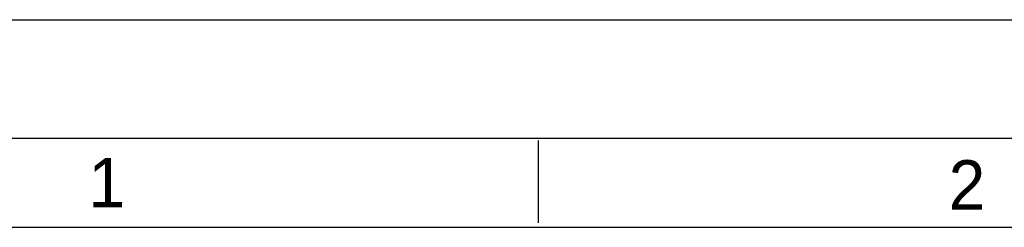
# Model space of a CAD drawing. Header units: millimetres. Extents: x 0 to 2754, y -804 to 1485.
# Tile 22 of 27: x 167 to 499, y 1415 to 1485. Entities that reach past the tile are written whole.
import ezdxf

# ---------------------------------------------------------------- set-up
doc = ezdxf.new("R2010")
doc.units = ezdxf.units.MM
doc.header["$LTSCALE"] = 115.5
doc.layers.get('0').update_dxf_attribs({"linetype": 'CONTINUOUS'})
doc.styles.add('TEXTSTYLE_2', font='txt')

msp = doc.modelspace()

# ---------------------------------------------------------------- linework, layer by layer
at = {"color": 7, "linetype": 'Continuous'}
for p, q in [((0, 1485), (2100, 1485)), ((30, 1445), (2065, 1445)), ((342.189, 1416.505), (342.189, 1444.317)), ((30, 1415), (2065, 1415))]:
    msp.add_line(p, q, dxfattribs=at)

# ---------------------------------------------------------------- texts
at = {"color": 2, "linetype": 'Continuous', "char_height": 16.687, "width": 16.68673, "attachment_point": 1, "line_spacing_factor": 0.9, "style": 'TEXTSTYLE_2'}
for s, insert in [('1', (190.22, 1438.402)), ('2', (480.633, 1437.624))]:
    msp.add_mtext(s, dxfattribs=dict(at, insert=insert))

doc.saveas('drawing.dxf')
